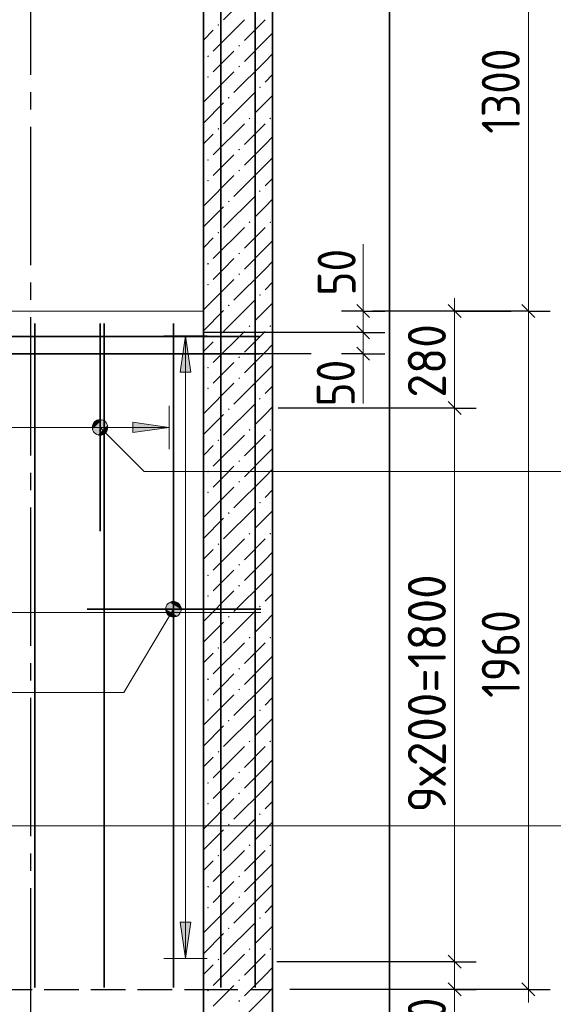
# Model space of a CAD drawing. Header units: millimetres. Extents: x 0 to 50400, y 0 to 35640.
# Tile 5 of 25: x 16788 to 20488, y 3800 to 10628. Entities that reach past the tile are written whole.
import ezdxf

# ---------------------------------------------------------------- set-up
doc = ezdxf.new("R2010")
doc.units = ezdxf.units.MM
doc.linetypes.add('______2', pattern=[324, 240, -84])
doc.linetypes.add('______5', pattern=[1320, 960, -120, 120, -120])
for name, color, linetype, lineweight in [('Standard', 7, 'Continuous', 25), ('ЖБ Стена верхний уровень', 7, 'Continuous', 35), ('Общий02', 7, 'Continuous', 18), ('Позиционная метка линия выноска', 7, 'Continuous', 13), ('Размерная линия_ общее', 7, 'Continuous', 13)]:
    doc.layers.add(name, color=color, linetype=linetype, lineweight=lineweight)
for name, color, linetype, true_color in [('Оси', 7, '______5', 0x656565), ('Стена ДОП П-обр. неравн', 7, 'Continuous', 0xa0a0a0), ('Стена обрамление Г-обр.', 7, 'Continuous', 0xa0a0a0), ('Стена обрамление П-обр.', 7, 'Continuous', 0xa0a0a0), ('Стена фоновая арматура У1', 7, '______2', 0xa0a0a0), ('Стена фоновая арматура Х1', 7, '______2', 0xa0a0a0)]:
    doc.layers.add(name, color=color, linetype=linetype, true_color=true_color)
doc.layers.add('Размерная выноска', color=7, linetype='Continuous')
doc.styles.add('ISOCPEUR', font='txt')

msp = doc.modelspace()

# ---------------------------------------------------------------- hatches: boundary and pattern name
at = {"layer": 'ЖБ Стена верхний уровень', "linetype": 'Continuous', "lineweight": 18, "transparency": 33554687}
for points in [[(18159.4, 10590.8), (18165.4, 10596.8), (18171.4, 10590.8), (18165.4, 10584.8)], [(18159.4, 10590.8), (18165.4, 10596.8), (18171.4, 10590.8), (18165.4, 10584.8)], [(18303.4, 10446.8), (18309.4, 10452.8), (18315.4, 10446.8), (18309.4, 10440.8)], [(18303.4, 10446.8), (18309.4, 10452.8), (18315.4, 10446.8), (18309.4, 10440.8)], [(18087.4, 10374.8), (18093.4, 10380.8), (18099.4, 10374.8), (18093.4, 10368.8)], [(18087.4, 10374.8), (18093.4, 10380.8), (18099.4, 10374.8), (18093.4, 10368.8)], [(18303.4, 10302.8), (18309.4, 10308.8), (18315.4, 10302.8), (18309.4, 10296.8)], [(18303.4, 10302.8), (18309.4, 10308.8), (18315.4, 10302.8), (18309.4, 10296.8)], [(18087.4, 10230.8), (18093.4, 10236.8), (18099.4, 10230.8), (18093.4, 10224.8)], [(18087.4, 10230.8), (18093.4, 10236.8), (18099.4, 10230.8), (18093.4, 10224.8)], [(18447.4, 10158.8), (18453.4, 10164.8), (18459.4, 10158.8), (18453.4, 10152.8)], [(18447.4, 10158.8), (18453.4, 10164.8), (18459.4, 10158.8), (18453.4, 10152.8)], [(18231.4, 10086.8), (18237.4, 10092.8), (18243.4, 10086.8), (18237.4, 10080.8)], [(18231.4, 10086.8), (18237.4, 10092.8), (18243.4, 10086.8), (18237.4, 10080.8)], [(18375.4, 9942.8), (18381.4, 9948.8), (18387.4, 9942.8), (18381.4, 9936.8)], [(18375.4, 9942.8), (18381.4, 9948.8), (18387.4, 9942.8), (18381.4, 9936.8)], [(18519.4, 9942.8), (18525.4, 9948.8), (18531.4, 9942.8), (18525.4, 9936.8)], [(18519.4, 9942.8), (18525.4, 9948.8), (18531.4, 9942.8), (18525.4, 9936.8)], [(18159.4, 9870.8), (18165.4, 9876.8), (18171.4, 9870.8), (18165.4, 9864.8)], [(18159.4, 9870.8), (18165.4, 9876.8), (18171.4, 9870.8), (18165.4, 9864.8)], [(18303.4, 9726.8), (18309.4, 9732.8), (18315.4, 9726.8), (18309.4, 9720.8)], [(18303.4, 9726.8), (18309.4, 9732.8), (18315.4, 9726.8), (18309.4, 9720.8)], [(18087.4, 9654.8), (18093.4, 9660.8), (18099.4, 9654.8), (18093.4, 9648.8)], [(18087.4, 9654.8), (18093.4, 9660.8), (18099.4, 9654.8), (18093.4, 9648.8)], [(18303.4, 9582.8), (18309.4, 9588.8), (18315.4, 9582.8), (18309.4, 9576.8)], [(18303.4, 9582.8), (18309.4, 9588.8), (18315.4, 9582.8), (18309.4, 9576.8)], [(18087.4, 9510.8), (18093.4, 9516.8), (18099.4, 9510.8), (18093.4, 9504.8)], [(18087.4, 9510.8), (18093.4, 9516.8), (18099.4, 9510.8), (18093.4, 9504.8)], [(18447.4, 9438.8), (18453.4, 9444.8), (18459.4, 9438.8), (18453.4, 9432.8)], [(18447.4, 9438.8), (18453.4, 9444.8), (18459.4, 9438.8), (18453.4, 9432.8)], [(18231.4, 9366.8), (18237.4, 9372.8), (18243.4, 9366.8), (18237.4, 9360.8)], [(18231.4, 9366.8), (18237.4, 9372.8), (18243.4, 9366.8), (18237.4, 9360.8)], [(18375.4, 9222.8), (18381.4, 9228.8), (18387.4, 9222.8), (18381.4, 9216.8)], [(18375.4, 9222.8), (18381.4, 9228.8), (18387.4, 9222.8), (18381.4, 9216.8)], [(18519.4, 9222.8), (18525.4, 9228.8), (18531.4, 9222.8), (18525.4, 9216.8)], [(18519.4, 9222.8), (18525.4, 9228.8), (18531.4, 9222.8), (18525.4, 9216.8)], [(18159.4, 9150.8), (18165.4, 9156.8), (18171.4, 9150.8), (18165.4, 9144.8)], [(18159.4, 9150.8), (18165.4, 9156.8), (18171.4, 9150.8), (18165.4, 9144.8)], [(18303.4, 9006.8), (18309.4, 9012.8), (18315.4, 9006.8), (18309.4, 9000.8)], [(18303.4, 9006.8), (18309.4, 9012.8), (18315.4, 9006.8), (18309.4, 9000.8)], [(18087.4, 8934.8), (18093.4, 8940.8), (18099.4, 8934.8), (18093.4, 8928.8)], [(18087.4, 8934.8), (18093.4, 8940.8), (18099.4, 8934.8), (18093.4, 8928.8)], [(18303.4, 8862.8), (18309.4, 8868.8), (18315.4, 8862.8), (18309.4, 8856.8)], [(18303.4, 8862.8), (18309.4, 8868.8), (18315.4, 8862.8), (18309.4, 8856.8)], [(18087.4, 8790.8), (18093.4, 8796.8), (18099.4, 8790.8), (18093.4, 8784.8)], [(18087.4, 8790.8), (18093.4, 8796.8), (18099.4, 8790.8), (18093.4, 8784.8)], [(18447.4, 8718.8), (18453.4, 8724.8), (18459.4, 8718.8), (18453.4, 8712.8)], [(18447.4, 8718.8), (18453.4, 8724.8), (18459.4, 8718.8), (18453.4, 8712.8)], [(18231.4, 8646.8), (18237.4, 8652.8), (18243.4, 8646.8), (18237.4, 8640.8)], [(18231.4, 8646.8), (18237.4, 8652.8), (18243.4, 8646.8), (18237.4, 8640.8)], [(18375.4, 8502.8), (18381.4, 8508.8), (18387.4, 8502.8), (18381.4, 8496.8)], [(18375.4, 8502.8), (18381.4, 8508.8), (18387.4, 8502.8), (18381.4, 8496.8)], [(18519.4, 8502.8), (18525.4, 8508.8), (18531.4, 8502.8), (18525.4, 8496.8)], [(18519.4, 8502.8), (18525.4, 8508.8), (18531.4, 8502.8), (18525.4, 8496.8)], [(18159.4, 8430.8), (18165.4, 8436.8), (18171.4, 8430.8), (18165.4, 8424.8)], [(18159.4, 8430.8), (18165.4, 8436.8), (18171.4, 8430.8), (18165.4, 8424.8)], [(18303.4, 8286.8), (18309.4, 8292.8), (18315.4, 8286.8), (18309.4, 8280.8)], [(18303.4, 8286.8), (18309.4, 8292.8), (18315.4, 8286.8), (18309.4, 8280.8)], [(18087.4, 8214.8), (18093.4, 8220.8), (18099.4, 8214.8), (18093.4, 8208.8)], [(18087.4, 8214.8), (18093.4, 8220.8), (18099.4, 8214.8), (18093.4, 8208.8)], [(18303.4, 8142.8), (18309.4, 8148.8), (18315.4, 8142.8), (18309.4, 8136.8)], [(18303.4, 8142.8), (18309.4, 8148.8), (18315.4, 8142.8), (18309.4, 8136.8)], [(18087.4, 8070.8), (18093.4, 8076.8), (18099.4, 8070.8), (18093.4, 8064.8)], [(18087.4, 8070.8), (18093.4, 8076.8), (18099.4, 8070.8), (18093.4, 8064.8)], [(18447.4, 7998.8), (18453.4, 8004.8), (18459.4, 7998.8), (18453.4, 7992.8)], [(18447.4, 7998.8), (18453.4, 8004.8), (18459.4, 7998.8), (18453.4, 7992.8)], [(18231.4, 7926.8), (18237.4, 7932.8), (18243.4, 7926.8), (18237.4, 7920.8)], [(18231.4, 7926.8), (18237.4, 7932.8), (18243.4, 7926.8), (18237.4, 7920.8)], [(18375.4, 7782.8), (18381.4, 7788.8), (18387.4, 7782.8), (18381.4, 7776.8)], [(18375.4, 7782.8), (18381.4, 7788.8), (18387.4, 7782.8), (18381.4, 7776.8)], [(18519.4, 7782.8), (18525.4, 7788.8), (18531.4, 7782.8), (18525.4, 7776.8)], [(18519.4, 7782.8), (18525.4, 7788.8), (18531.4, 7782.8), (18525.4, 7776.8)], [(18159.4, 7710.8), (18165.4, 7716.8), (18171.4, 7710.8), (18165.4, 7704.8)], [(18159.4, 7710.8), (18165.4, 7716.8), (18171.4, 7710.8), (18165.4, 7704.8)], [(18303.4, 7566.8), (18309.4, 7572.8), (18315.4, 7566.8), (18309.4, 7560.8)], [(18303.4, 7566.8), (18309.4, 7572.8), (18315.4, 7566.8), (18309.4, 7560.8)], [(18087.4, 7494.8), (18093.4, 7500.8), (18099.4, 7494.8), (18093.4, 7488.8)], [(18087.4, 7494.8), (18093.4, 7500.8), (18099.4, 7494.8), (18093.4, 7488.8)], [(18303.4, 7422.8), (18309.4, 7428.8), (18315.4, 7422.8), (18309.4, 7416.8)], [(18303.4, 7422.8), (18309.4, 7428.8), (18315.4, 7422.8), (18309.4, 7416.8)], [(18087.4, 7350.8), (18093.4, 7356.8), (18099.4, 7350.8), (18093.4, 7344.8)], [(18087.4, 7350.8), (18093.4, 7356.8), (18099.4, 7350.8), (18093.4, 7344.8)], [(18447.4, 7278.8), (18453.4, 7284.8), (18459.4, 7278.8), (18453.4, 7272.8)], [(18447.4, 7278.8), (18453.4, 7284.8), (18459.4, 7278.8), (18453.4, 7272.8)], [(18231.4, 7206.8), (18237.4, 7212.8), (18243.4, 7206.8), (18237.4, 7200.8)], [(18231.4, 7206.8), (18237.4, 7212.8), (18243.4, 7206.8), (18237.4, 7200.8)], [(18375.4, 7062.8), (18381.4, 7068.8), (18387.4, 7062.8), (18381.4, 7056.8)], [(18375.4, 7062.8), (18381.4, 7068.8), (18387.4, 7062.8), (18381.4, 7056.8)], [(18519.4, 7062.8), (18525.4, 7068.8), (18531.4, 7062.8), (18525.4, 7056.8)], [(18519.4, 7062.8), (18525.4, 7068.8), (18531.4, 7062.8), (18525.4, 7056.8)], [(18159.4, 6990.8), (18165.4, 6996.8), (18171.4, 6990.8), (18165.4, 6984.8)], [(18159.4, 6990.8), (18165.4, 6996.8), (18171.4, 6990.8), (18165.4, 6984.8)], [(18303.4, 6846.8), (18309.4, 6852.8), (18315.4, 6846.8), (18309.4, 6840.8)], [(18303.4, 6846.8), (18309.4, 6852.8), (18315.4, 6846.8), (18309.4, 6840.8)], [(18087.4, 6774.8), (18093.4, 6780.8), (18099.4, 6774.8), (18093.4, 6768.8)], [(18087.4, 6774.8), (18093.4, 6780.8), (18099.4, 6774.8), (18093.4, 6768.8)], [(18303.4, 6702.8), (18309.4, 6708.8), (18315.4, 6702.8), (18309.4, 6696.8)], [(18303.4, 6702.8), (18309.4, 6708.8), (18315.4, 6702.8), (18309.4, 6696.8)], [(18087.4, 6630.8), (18093.4, 6636.8), (18099.4, 6630.8), (18093.4, 6624.8)], [(18087.4, 6630.8), (18093.4, 6636.8), (18099.4, 6630.8), (18093.4, 6624.8)], [(18447.4, 6558.8), (18453.4, 6564.8), (18459.4, 6558.8), (18453.4, 6552.8)], [(18447.4, 6558.8), (18453.4, 6564.8), (18459.4, 6558.8), (18453.4, 6552.8)], [(18231.4, 6486.8), (18237.4, 6492.8), (18243.4, 6486.8), (18237.4, 6480.8)], [(18231.4, 6486.8), (18237.4, 6492.8), (18243.4, 6486.8), (18237.4, 6480.8)], [(18375.4, 6342.8), (18381.4, 6348.8), (18387.4, 6342.8), (18381.4, 6336.8)], [(18375.4, 6342.8), (18381.4, 6348.8), (18387.4, 6342.8), (18381.4, 6336.8)], [(18519.4, 6342.8), (18525.4, 6348.8), (18531.4, 6342.8), (18525.4, 6336.8)], [(18519.4, 6342.8), (18525.4, 6348.8), (18531.4, 6342.8), (18525.4, 6336.8)], [(18159.4, 6270.8), (18165.4, 6276.8), (18171.4, 6270.8), (18165.4, 6264.8)], [(18159.4, 6270.8), (18165.4, 6276.8), (18171.4, 6270.8), (18165.4, 6264.8)], [(18303.4, 6126.8), (18309.4, 6132.8), (18315.4, 6126.8), (18309.4, 6120.8)], [(18303.4, 6126.8), (18309.4, 6132.8), (18315.4, 6126.8), (18309.4, 6120.8)], [(18087.4, 6054.8), (18093.4, 6060.8), (18099.4, 6054.8), (18093.4, 6048.8)], [(18087.4, 6054.8), (18093.4, 6060.8), (18099.4, 6054.8), (18093.4, 6048.8)], [(18303.4, 5982.8), (18309.4, 5988.8), (18315.4, 5982.8), (18309.4, 5976.8)], [(18303.4, 5982.8), (18309.4, 5988.8), (18315.4, 5982.8), (18309.4, 5976.8)], [(18087.4, 5910.8), (18093.4, 5916.8), (18099.4, 5910.8), (18093.4, 5904.8)], [(18087.4, 5910.8), (18093.4, 5916.8), (18099.4, 5910.8), (18093.4, 5904.8)], [(18447.4, 5838.8), (18453.4, 5844.8), (18459.4, 5838.8), (18453.4, 5832.8)], [(18447.4, 5838.8), (18453.4, 5844.8), (18459.4, 5838.8), (18453.4, 5832.8)], [(18231.4, 5766.8), (18237.4, 5772.8), (18243.4, 5766.8), (18237.4, 5760.8)], [(18231.4, 5766.8), (18237.4, 5772.8), (18243.4, 5766.8), (18237.4, 5760.8)], [(18375.4, 5622.8), (18381.4, 5628.8), (18387.4, 5622.8), (18381.4, 5616.8)], [(18375.4, 5622.8), (18381.4, 5628.8), (18387.4, 5622.8), (18381.4, 5616.8)], [(18519.4, 5622.8), (18525.4, 5628.8), (18531.4, 5622.8), (18525.4, 5616.8)], [(18519.4, 5622.8), (18525.4, 5628.8), (18531.4, 5622.8), (18525.4, 5616.8)], [(18159.4, 5550.8), (18165.4, 5556.8), (18171.4, 5550.8), (18165.4, 5544.8)], [(18159.4, 5550.8), (18165.4, 5556.8), (18171.4, 5550.8), (18165.4, 5544.8)], [(18303.4, 5406.8), (18309.4, 5412.8), (18315.4, 5406.8), (18309.4, 5400.8)], [(18303.4, 5406.8), (18309.4, 5412.8), (18315.4, 5406.8), (18309.4, 5400.8)], [(18087.4, 5334.8), (18093.4, 5340.8), (18099.4, 5334.8), (18093.4, 5328.8)], [(18087.4, 5334.8), (18093.4, 5340.8), (18099.4, 5334.8), (18093.4, 5328.8)], [(18303.4, 5262.8), (18309.4, 5268.8), (18315.4, 5262.8), (18309.4, 5256.8)], [(18303.4, 5262.8), (18309.4, 5268.8), (18315.4, 5262.8), (18309.4, 5256.8)], [(18087.4, 5190.8), (18093.4, 5196.8), (18099.4, 5190.8), (18093.4, 5184.8)], [(18087.4, 5190.8), (18093.4, 5196.8), (18099.4, 5190.8), (18093.4, 5184.8)], [(18447.4, 5118.8), (18453.4, 5124.8), (18459.4, 5118.8), (18453.4, 5112.8)], [(18447.4, 5118.8), (18453.4, 5124.8), (18459.4, 5118.8), (18453.4, 5112.8)], [(18231.4, 5046.8), (18237.4, 5052.8), (18243.4, 5046.8), (18237.4, 5040.8)], [(18231.4, 5046.8), (18237.4, 5052.8), (18243.4, 5046.8), (18237.4, 5040.8)], [(18375.4, 4902.8), (18381.4, 4908.8), (18387.4, 4902.8), (18381.4, 4896.8)], [(18375.4, 4902.8), (18381.4, 4908.8), (18387.4, 4902.8), (18381.4, 4896.8)], [(18519.4, 4902.8), (18525.4, 4908.8), (18531.4, 4902.8), (18525.4, 4896.8)], [(18519.4, 4902.8), (18525.4, 4908.8), (18531.4, 4902.8), (18525.4, 4896.8)], [(18159.4, 4830.8), (18165.4, 4836.8), (18171.4, 4830.8), (18165.4, 4824.8)], [(18159.4, 4830.8), (18165.4, 4836.8), (18171.4, 4830.8), (18165.4, 4824.8)], [(18303.4, 4686.8), (18309.4, 4692.8), (18315.4, 4686.8), (18309.4, 4680.8)], [(18303.4, 4686.8), (18309.4, 4692.8), (18315.4, 4686.8), (18309.4, 4680.8)], [(18087.4, 4614.8), (18093.4, 4620.8), (18099.4, 4614.8), (18093.4, 4608.8)], [(18087.4, 4614.8), (18093.4, 4620.8), (18099.4, 4614.8), (18093.4, 4608.8)], [(18303.4, 4542.8), (18309.4, 4548.8), (18315.4, 4542.8), (18309.4, 4536.8)], [(18303.4, 4542.8), (18309.4, 4548.8), (18315.4, 4542.8), (18309.4, 4536.8)], [(18087.4, 4470.8), (18093.4, 4476.8), (18099.4, 4470.8), (18093.4, 4464.8)], [(18087.4, 4470.8), (18093.4, 4476.8), (18099.4, 4470.8), (18093.4, 4464.8)], [(18447.4, 4398.8), (18453.4, 4404.8), (18459.4, 4398.8), (18453.4, 4392.8)], [(18447.4, 4398.8), (18453.4, 4404.8), (18459.4, 4398.8), (18453.4, 4392.8)], [(18231.4, 4326.8), (18237.4, 4332.8), (18243.4, 4326.8), (18237.4, 4320.8)], [(18231.4, 4326.8), (18237.4, 4332.8), (18243.4, 4326.8), (18237.4, 4320.8)], [(18375.4, 4182.8), (18381.4, 4188.8), (18387.4, 4182.8), (18381.4, 4176.8)], [(18375.4, 4182.8), (18381.4, 4188.8), (18387.4, 4182.8), (18381.4, 4176.8)], [(18519.4, 4182.8), (18525.4, 4188.8), (18531.4, 4182.8), (18525.4, 4176.8)], [(18519.4, 4182.8), (18525.4, 4188.8), (18531.4, 4182.8), (18525.4, 4176.8)], [(18159.4, 4110.8), (18165.4, 4116.8), (18171.4, 4110.8), (18165.4, 4104.8)], [(18159.4, 4110.8), (18165.4, 4116.8), (18171.4, 4110.8), (18165.4, 4104.8)], [(18303.4, 3966.8), (18309.4, 3972.8), (18315.4, 3966.8), (18309.4, 3960.8)], [(18303.4, 3966.8), (18309.4, 3972.8), (18315.4, 3966.8), (18309.4, 3960.8)], [(18087.4, 3894.8), (18093.4, 3900.8), (18099.4, 3894.8), (18093.4, 3888.8)], [(18303.4, 3822.8), (18309.4, 3828.8), (18315.4, 3822.8), (18309.4, 3816.8)]]:
    msp.add_hatch(color=7, dxfattribs=at).paths.add_polyline_path(points, flags=16)
at = {"layer": 'Общий02', "linetype": 'Continuous', "lineweight": 13, "transparency": 33554687}
for points in [[(17901.2, 8184.7), (17937.2, 8436.7), (17973.2, 8184.7)], [(17572.6, 7836.7), (17824.6, 7800.7), (17572.6, 7764.7)]]:
    msp.add_hatch(color=7, dxfattribs=at).paths.add_polyline_path(points, flags=16)
msp.add_hatch(color=7, dxfattribs=at).paths.add_polyline_path([(17901.2, 4368.7), (17937.2, 4116.7), (17973.2, 4368.7)])
at = {"layer": 'Позиционная метка линия выноска', "linetype": 'Continuous', "lineweight": 13, "transparency": 33554687}
for points in [[(17292.6, 7814.4), (17330.8, 7852.6), (17306.4, 7838.8)], [(17330.8, 7852.6), (17292.6, 7814.4), (17292.6, 7786.9)], [(17330.8, 7852.6), (17292.6, 7786.9), (17358.3, 7852.6)], [(17358.3, 7852.6), (17292.6, 7786.9), (17306.4, 7762.5)], [(17358.3, 7852.6), (17306.4, 7762.5), (17382.7, 7838.8)], [(17382.7, 7838.8), (17306.4, 7762.5), (17330.8, 7748.7)], [(17382.7, 7838.8), (17330.8, 7748.7), (17396.5, 7814.4)], [(17396.5, 7814.4), (17330.8, 7748.7), (17358.3, 7748.7)], [(17396.5, 7814.4), (17358.3, 7748.7), (17396.5, 7786.9)], [(17396.5, 7786.9), (17358.3, 7748.7), (17382.7, 7762.5)], [(17899.7, 6511.6), (17807, 6567), (17799.7, 6539.9)], [(17907.1, 6538.7), (17827.3, 6586.3), (17807, 6567)], [(17907.1, 6538.7), (17807, 6567), (17899.7, 6511.6)], [(17900.3, 6565.3), (17854, 6593), (17827.3, 6586.3)], [(17900.3, 6565.3), (17827.3, 6586.3), (17907.1, 6538.7)], [(17854, 6593), (17900.3, 6565.3), (17881, 6585.6)], [(17899.7, 6511.6), (17799.7, 6539.9), (17879.4, 6492.3)], [(17879.4, 6492.3), (17799.7, 6539.9), (17806.4, 6513.2)], [(17879.4, 6492.3), (17806.4, 6513.2), (17852.7, 6485.6)], [(17852.7, 6485.6), (17806.4, 6513.2), (17825.7, 6492.9)]]:
    msp.add_hatch(color=7, dxfattribs=at).paths.add_polyline_path(points)

# ---------------------------------------------------------------- linework, layer by layer
at = {"layer": 'Standard', "color": 254, "linetype": 'Continuous', "lineweight": 35, "true_color": 0xc4c4ff, "transparency": 33554687}
msp.add_lwpolyline([(13491.2, 2110.6), (19353, 2110.6), (19353, 12765.1), (13491.2, 12765.1), (13491.2, 2110.6)], dxfattribs=at)
at = {"layer": 'ЖБ Стена верхний уровень', "color": 7, "linetype": 'Continuous', "lineweight": 35, "transparency": 33554687}
for p, q in [((18061.4, 11727.1), (18061.4, 3903.1)), ((18541.4, 3903.1), (18541.4, 11727.1)), ((18061.4, 11607.1), (18061.4, 2350.6)), ((18541.4, 2350.6), (18541.4, 11607.1))]:
    msp.add_line(p, q, dxfattribs=at)
at = {"layer": 'ЖБ Стена верхний уровень', "color": 251, "linetype": 'Continuous', "lineweight": 18, "true_color": 0x494949, "transparency": 33554687}
for p, q in [((18417.4, 10842.8), (18201.4, 10626.8)), ((18417.4, 10842.8), (18201.4, 10626.8)), ((18345.4, 10626.8), (18129.4, 10410.8)), ((18345.4, 10626.8), (18129.4, 10410.8)), ((18489.4, 10626.8), (18345.4, 10482.8)), ((18489.4, 10626.8), (18345.4, 10482.8)), ((18061.4, 10486.9), (18129.4, 10554.8)), ((18061.4, 10486.9), (18129.4, 10554.8)), ((18489.4, 10482.8), (18541.4, 10534.9)), ((18489.4, 10482.8), (18541.4, 10534.9)), ((18489.4, 10482.8), (18345.4, 10338.8)), ((18489.4, 10482.8), (18345.4, 10338.8)), ((18201.4, 10338.8), (18273.4, 10410.8)), ((18201.4, 10338.8), (18273.4, 10410.8)), ((18541.4, 10390.9), (18489.4, 10338.8)), ((18541.4, 10390.9), (18489.4, 10338.8)), ((18129.4, 10266.8), (18201.4, 10338.8)), ((18129.4, 10266.8), (18201.4, 10338.8)), ((18489.4, 10338.8), (18273.4, 10122.8)), ((18489.4, 10338.8), (18273.4, 10122.8)), ((18273.4, 10266.8), (18061.4, 10054.9)), ((18273.4, 10266.8), (18061.4, 10054.9)), ((18541.4, 10246.9), (18489.4, 10194.8)), ((18541.4, 10246.9), (18489.4, 10194.8)), ((18417.4, 10122.8), (18201.4, 9906.8)), ((18417.4, 10122.8), (18201.4, 9906.8)), ((18201.4, 10050.8), (18061.4, 9910.9)), ((18201.4, 10050.8), (18061.4, 9910.9)), ((18417.4, 9978.8), (18489.4, 10050.8)), ((18417.4, 9978.8), (18489.4, 10050.8)), ((18489.4, 10050.8), (18541.4, 10102.9)), ((18489.4, 10050.8), (18541.4, 10102.9)), ((18345.4, 9906.8), (18129.4, 9690.8)), ((18345.4, 9906.8), (18129.4, 9690.8)), ((18489.4, 9906.8), (18345.4, 9762.8)), ((18489.4, 9906.8), (18345.4, 9762.8)), ((18061.4, 9766.9), (18129.4, 9834.8)), ((18061.4, 9766.9), (18129.4, 9834.8)), ((18489.4, 9762.8), (18541.4, 9814.9)), ((18489.4, 9762.8), (18541.4, 9814.9)), ((18489.4, 9762.8), (18345.4, 9618.8)), ((18489.4, 9762.8), (18345.4, 9618.8)), ((18201.4, 9618.8), (18273.4, 9690.8)), ((18201.4, 9618.8), (18273.4, 9690.8)), ((18541.4, 9670.9), (18489.4, 9618.8)), ((18541.4, 9670.9), (18489.4, 9618.8)), ((18129.4, 9546.8), (18201.4, 9618.8)), ((18129.4, 9546.8), (18201.4, 9618.8)), ((18489.4, 9618.8), (18273.4, 9402.8)), ((18489.4, 9618.8), (18273.4, 9402.8)), ((18273.4, 9546.8), (18061.4, 9334.9)), ((18273.4, 9546.8), (18061.4, 9334.9)), ((18541.4, 9526.9), (18489.4, 9474.8)), ((18541.4, 9526.9), (18489.4, 9474.8)), ((18417.4, 9402.8), (18201.4, 9186.8)), ((18417.4, 9402.8), (18201.4, 9186.8)), ((18489.4, 9330.8), (18541.4, 9382.9)), ((18489.4, 9330.8), (18541.4, 9382.9)), ((18201.4, 9330.8), (18061.4, 9190.9)), ((18201.4, 9330.8), (18061.4, 9190.9)), ((18417.4, 9258.8), (18489.4, 9330.8)), ((18417.4, 9258.8), (18489.4, 9330.8)), ((18345.4, 9186.8), (18129.4, 8970.8)), ((18345.4, 9186.8), (18129.4, 8970.8)), ((18489.4, 9186.8), (18345.4, 9042.8)), ((18489.4, 9186.8), (18345.4, 9042.8)), ((18061.4, 9046.9), (18129.4, 9114.8)), ((18061.4, 9046.9), (18129.4, 9114.8)), ((18489.4, 9042.8), (18541.4, 9094.9)), ((18489.4, 9042.8), (18541.4, 9094.9)), ((18489.4, 9042.8), (18345.4, 8898.8)), ((18489.4, 9042.8), (18345.4, 8898.8)), ((18201.4, 8898.8), (18273.4, 8970.8)), ((18201.4, 8898.8), (18273.4, 8970.8)), ((18541.4, 8950.9), (18489.4, 8898.8)), ((18541.4, 8950.9), (18489.4, 8898.8)), ((18129.4, 8826.8), (18201.4, 8898.8)), ((18129.4, 8826.8), (18201.4, 8898.8)), ((18489.4, 8898.8), (18273.4, 8682.8)), ((18489.4, 8898.8), (18273.4, 8682.8)), ((18273.4, 8826.8), (18061.4, 8614.9)), ((18273.4, 8826.8), (18061.4, 8614.9)), ((18541.4, 8806.9), (18489.4, 8754.8)), ((18541.4, 8806.9), (18489.4, 8754.8)), ((18417.4, 8682.8), (18201.4, 8466.8)), ((18417.4, 8682.8), (18201.4, 8466.8)), ((18201.4, 8610.8), (18061.4, 8470.9)), ((18201.4, 8610.8), (18061.4, 8470.9)), ((18417.4, 8538.8), (18489.4, 8610.8)), ((18417.4, 8538.8), (18489.4, 8610.8)), ((18489.4, 8610.8), (18541.4, 8662.9)), ((18489.4, 8610.8), (18541.4, 8662.9)), ((18345.4, 8466.8), (18129.4, 8250.8)), ((18345.4, 8466.8), (18129.4, 8250.8)), ((18489.4, 8466.8), (18345.4, 8322.8)), ((18489.4, 8466.8), (18345.4, 8322.8)), ((18061.4, 8326.9), (18129.4, 8394.8)), ((18061.4, 8326.9), (18129.4, 8394.8)), ((18489.4, 8322.8), (18541.4, 8374.9)), ((18489.4, 8322.8), (18541.4, 8374.9)), ((18489.4, 8322.8), (18345.4, 8178.8)), ((18489.4, 8322.8), (18345.4, 8178.8)), ((18201.4, 8178.8), (18273.4, 8250.8)), ((18201.4, 8178.8), (18273.4, 8250.8)), ((18541.4, 8230.9), (18489.4, 8178.8)), ((18541.4, 8230.9), (18489.4, 8178.8)), ((18129.4, 8106.8), (18201.4, 8178.8)), ((18129.4, 8106.8), (18201.4, 8178.8)), ((18489.4, 8178.8), (18273.4, 7962.8)), ((18489.4, 8178.8), (18273.4, 7962.8)), ((18273.4, 8106.8), (18061.4, 7894.9)), ((18273.4, 8106.8), (18061.4, 7894.9)), ((18541.4, 8086.9), (18489.4, 8034.8)), ((18541.4, 8086.9), (18489.4, 8034.8)), ((18417.4, 7962.8), (18201.4, 7746.8)), ((18417.4, 7962.8), (18201.4, 7746.8)), ((18489.4, 7890.8), (18541.4, 7942.9)), ((18489.4, 7890.8), (18541.4, 7942.9)), ((18201.4, 7890.8), (18061.4, 7750.9)), ((18201.4, 7890.8), (18061.4, 7750.9)), ((18417.4, 7818.8), (18489.4, 7890.8)), ((18417.4, 7818.8), (18489.4, 7890.8)), ((18345.4, 7746.8), (18129.4, 7530.8)), ((18345.4, 7746.8), (18129.4, 7530.8)), ((18489.4, 7746.8), (18345.4, 7602.8)), ((18489.4, 7746.8), (18345.4, 7602.8)), ((18061.4, 7606.9), (18129.4, 7674.8)), ((18061.4, 7606.9), (18129.4, 7674.8)), ((18489.4, 7602.8), (18541.4, 7654.9)), ((18489.4, 7602.8), (18541.4, 7654.9)), ((18489.4, 7602.8), (18345.4, 7458.8)), ((18489.4, 7602.8), (18345.4, 7458.8)), ((18201.4, 7458.8), (18273.4, 7530.8)), ((18201.4, 7458.8), (18273.4, 7530.8)), ((18541.4, 7510.9), (18489.4, 7458.8)), ((18541.4, 7510.9), (18489.4, 7458.8)), ((18129.4, 7386.8), (18201.4, 7458.8)), ((18129.4, 7386.8), (18201.4, 7458.8)), ((18489.4, 7458.8), (18273.4, 7242.8)), ((18489.4, 7458.8), (18273.4, 7242.8)), ((18273.4, 7386.8), (18061.4, 7174.9)), ((18273.4, 7386.8), (18061.4, 7174.9)), ((18541.4, 7366.9), (18489.4, 7314.8)), ((18541.4, 7366.9), (18489.4, 7314.8)), ((18417.4, 7242.8), (18201.4, 7026.8)), ((18417.4, 7242.8), (18201.4, 7026.8)), ((18201.4, 7170.8), (18061.4, 7030.9)), ((18201.4, 7170.8), (18061.4, 7030.9)), ((18417.4, 7098.8), (18489.4, 7170.8)), ((18417.4, 7098.8), (18489.4, 7170.8)), ((18489.4, 7170.8), (18541.4, 7222.9)), ((18489.4, 7170.8), (18541.4, 7222.9)), ((18345.4, 7026.8), (18129.4, 6810.8)), ((18345.4, 7026.8), (18129.4, 6810.8)), ((18489.4, 7026.8), (18345.4, 6882.8)), ((18489.4, 7026.8), (18345.4, 6882.8)), ((18061.4, 6886.9), (18129.4, 6954.8)), ((18061.4, 6886.9), (18129.4, 6954.8)), ((18489.4, 6882.8), (18541.4, 6934.9)), ((18489.4, 6882.8), (18541.4, 6934.9)), ((18489.4, 6882.8), (18345.4, 6738.8)), ((18489.4, 6882.8), (18345.4, 6738.8)), ((18201.4, 6738.8), (18273.4, 6810.8)), ((18201.4, 6738.8), (18273.4, 6810.8)), ((18541.4, 6790.9), (18489.4, 6738.8)), ((18541.4, 6790.9), (18489.4, 6738.8)), ((18129.4, 6666.8), (18201.4, 6738.8)), ((18129.4, 6666.8), (18201.4, 6738.8)), ((18489.4, 6738.8), (18273.4, 6522.8)), ((18489.4, 6738.8), (18273.4, 6522.8)), ((18273.4, 6666.8), (18061.4, 6454.9)), ((18273.4, 6666.8), (18061.4, 6454.9)), ((18541.4, 6646.9), (18489.4, 6594.8)), ((18541.4, 6646.9), (18489.4, 6594.8)), ((18417.4, 6522.8), (18201.4, 6306.8)), ((18417.4, 6522.8), (18201.4, 6306.8)), ((18489.4, 6450.8), (18541.4, 6502.9)), ((18489.4, 6450.8), (18541.4, 6502.9)), ((18201.4, 6450.8), (18061.4, 6310.9)), ((18201.4, 6450.8), (18061.4, 6310.9)), ((18417.4, 6378.8), (18489.4, 6450.8)), ((18417.4, 6378.8), (18489.4, 6450.8)), ((18345.4, 6306.8), (18129.4, 6090.8)), ((18345.4, 6306.8), (18129.4, 6090.8)), ((18489.4, 6306.8), (18345.4, 6162.8)), ((18489.4, 6306.8), (18345.4, 6162.8)), ((18061.4, 6166.9), (18129.4, 6234.8)), ((18061.4, 6166.9), (18129.4, 6234.8)), ((18489.4, 6162.8), (18541.4, 6214.9)), ((18489.4, 6162.8), (18541.4, 6214.9)), ((18489.4, 6162.8), (18345.4, 6018.8)), ((18489.4, 6162.8), (18345.4, 6018.8)), ((18201.4, 6018.8), (18273.4, 6090.8)), ((18201.4, 6018.8), (18273.4, 6090.8)), ((18129.4, 5946.8), (18201.4, 6018.8)), ((18129.4, 5946.8), (18201.4, 6018.8)), ((18489.4, 6018.8), (18273.4, 5802.8)), ((18489.4, 6018.8), (18273.4, 5802.8)), ((18541.4, 6070.9), (18489.4, 6018.8)), ((18541.4, 6070.9), (18489.4, 6018.8)), ((18273.4, 5946.8), (18061.4, 5734.9)), ((18273.4, 5946.8), (18061.4, 5734.9)), ((18541.4, 5926.9), (18489.4, 5874.8)), ((18541.4, 5926.9), (18489.4, 5874.8)), ((18417.4, 5802.8), (18201.4, 5586.8)), ((18417.4, 5802.8), (18201.4, 5586.8)), ((18489.4, 5730.8), (18541.4, 5782.9)), ((18489.4, 5730.8), (18541.4, 5782.9)), ((18201.4, 5730.8), (18061.4, 5590.9)), ((18201.4, 5730.8), (18061.4, 5590.9)), ((18417.4, 5658.8), (18489.4, 5730.8)), ((18417.4, 5658.8), (18489.4, 5730.8)), ((18345.4, 5586.8), (18129.4, 5370.8)), ((18345.4, 5586.8), (18129.4, 5370.8)), ((18489.4, 5586.8), (18345.4, 5442.8)), ((18489.4, 5586.8), (18345.4, 5442.8)), ((18061.4, 5446.9), (18129.4, 5514.8)), ((18061.4, 5446.9), (18129.4, 5514.8)), ((18489.4, 5442.8), (18541.4, 5494.9)), ((18489.4, 5442.8), (18541.4, 5494.9)), ((18489.4, 5442.8), (18345.4, 5298.8)), ((18489.4, 5442.8), (18345.4, 5298.8)), ((18201.4, 5298.8), (18273.4, 5370.8)), ((18201.4, 5298.8), (18273.4, 5370.8)), ((18541.4, 5350.9), (18489.4, 5298.8)), ((18541.4, 5350.9), (18489.4, 5298.8)), ((18129.4, 5226.8), (18201.4, 5298.8)), ((18129.4, 5226.8), (18201.4, 5298.8)), ((18489.4, 5298.8), (18273.4, 5082.8)), ((18489.4, 5298.8), (18273.4, 5082.8)), ((18273.4, 5226.8), (18061.4, 5014.9)), ((18273.4, 5226.8), (18061.4, 5014.9)), ((18541.4, 5206.9), (18489.4, 5154.8)), ((18541.4, 5206.9), (18489.4, 5154.8)), ((18417.4, 5082.8), (18201.4, 4866.8)), ((18417.4, 5082.8), (18201.4, 4866.8)), ((18489.4, 5010.8), (18541.4, 5062.9)), ((18489.4, 5010.8), (18541.4, 5062.9)), ((18201.4, 5010.8), (18061.4, 4870.9)), ((18201.4, 5010.8), (18061.4, 4870.9)), ((18417.4, 4938.8), (18489.4, 5010.8)), ((18417.4, 4938.8), (18489.4, 5010.8)), ((18345.4, 4866.8), (18129.4, 4650.8)), ((18345.4, 4866.8), (18129.4, 4650.8)), ((18489.4, 4866.8), (18345.4, 4722.8)), ((18489.4, 4866.8), (18345.4, 4722.8)), ((18061.4, 4726.9), (18129.4, 4794.8)), ((18061.4, 4726.9), (18129.4, 4794.8)), ((18489.4, 4722.8), (18345.4, 4578.8)), ((18489.4, 4722.8), (18345.4, 4578.8)), ((18489.4, 4722.8), (18541.4, 4774.9)), ((18489.4, 4722.8), (18541.4, 4774.9)), ((18201.4, 4578.8), (18273.4, 4650.8)), ((18201.4, 4578.8), (18273.4, 4650.8)), ((18129.4, 4506.8), (18201.4, 4578.8)), ((18129.4, 4506.8), (18201.4, 4578.8)), ((18489.4, 4578.8), (18273.4, 4362.8)), ((18489.4, 4578.8), (18273.4, 4362.8)), ((18541.4, 4630.9), (18489.4, 4578.8)), ((18541.4, 4630.9), (18489.4, 4578.8)), ((18273.4, 4506.8), (18061.4, 4294.9)), ((18273.4, 4506.8), (18061.4, 4294.9)), ((18541.4, 4486.9), (18489.4, 4434.8)), ((18541.4, 4486.9), (18489.4, 4434.8)), ((18417.4, 4362.8), (18201.4, 4146.8)), ((18417.4, 4362.8), (18201.4, 4146.8)), ((18489.4, 4290.8), (18541.4, 4342.9)), ((18489.4, 4290.8), (18541.4, 4342.9)), ((18201.4, 4290.8), (18061.4, 4150.9)), ((18201.4, 4290.8), (18061.4, 4150.9)), ((18417.4, 4218.8), (18489.4, 4290.8)), ((18417.4, 4218.8), (18489.4, 4290.8)), ((18345.4, 4146.8), (18129.4, 3930.8)), ((18345.4, 4146.8), (18129.4, 3930.8)), ((18489.4, 4146.8), (18345.4, 4002.8)), ((18489.4, 4146.8), (18345.4, 4002.8)), ((18061.4, 4006.9), (18129.4, 4074.8)), ((18061.4, 4006.9), (18129.4, 4074.8)), ((18489.4, 4002.8), (18541.4, 4054.9)), ((18489.4, 4002.8), (18541.4, 4054.9)), ((18489.4, 4002.8), (18345.4, 3858.8)), ((18489.4, 4002.8), (18389.6, 3903.1)), ((18201.4, 3858.8), (18273.4, 3930.8)), ((18245.6, 3903.1), (18273.4, 3930.8)), ((18541.4, 3910.9), (18489.4, 3858.8)), ((18541.4, 3910.9), (18533.6, 3903.1)), ((18129.4, 3786.8), (18201.4, 3858.8)), ((18489.4, 3858.8), (18273.4, 3642.8))]:
    msp.add_line(p, q, dxfattribs=at)
at = {"layer": 'ЖБ Стена верхний уровень', "color": 7, "linetype": 'Continuous', "lineweight": 18, "transparency": 33554687}
msp.add_line((18061.4, 8607.1), (15661.4, 8607.1), dxfattribs=at)
msp.add_line((18061.4, 8607.1), (15661.4, 8607.1), dxfattribs=at)
at = {"layer": 'ЖБ Стена верхний уровень', "color": 253, "linetype": '______2', "lineweight": -3, "true_color": 0xababab, "transparency": 33554687}
for p, q in [((15661.4, 3903.1), (18061.4, 3903.1)), ((18061.4, 3903.1), (18541.4, 3903.1)), ((18541.4, 3903.1), (18541.4, 3903.1))]:
    msp.add_line(p, q, dxfattribs=at)
at = {"layer": 'Общий02', "color": 251, "linetype": 'Continuous', "lineweight": 13, "true_color": 0x494949, "transparency": 33554687}
for p, q in [((18087.2, 8436.7), (17787.2, 8436.7)), ((17901.2, 8184.7), (17937.2, 8436.7)), ((17937.2, 8436.7), (17937.2, 4116.7)), ((17937.2, 8436.7), (17937.2, 8436.7)), ((17937.2, 8436.7), (17937.2, 8436.7)), ((17937.2, 8436.7), (17937.2, 8436.7)), ((17937.2, 8436.7), (17973.2, 8184.7)), ((17973.2, 8184.7), (17901.2, 8184.7)), ((17937.2, 8184.7), (17937.2, 8166.7)), ((17824.6, 7650.7), (17824.6, 7950.7)), ((17824.6, 7800.7), (15904.6, 7800.7)), ((17572.6, 7800.7), (17554.6, 7800.7)), ((17572.6, 7764.7), (17572.6, 7836.7)), ((17572.6, 7836.7), (17824.6, 7800.7)), ((17824.6, 7800.7), (17572.6, 7764.7)), ((17824.6, 7800.7), (17824.6, 7800.7)), ((17824.6, 7800.7), (17824.6, 7800.7)), ((17824.6, 7800.7), (17824.6, 7800.7)), ((17937.2, 4368.7), (17937.2, 4386.7)), ((17973.2, 4368.7), (17901.2, 4368.7)), ((17901.2, 4368.7), (17937.2, 4116.7)), ((17937.2, 4116.7), (17973.2, 4368.7)), ((18087.2, 4116.7), (17787.2, 4116.7)), ((17937.2, 4116.7), (17937.2, 4116.7)), ((17937.2, 4116.7), (17937.2, 4116.7)), ((17937.2, 4116.7), (17937.2, 4116.7))]:
    msp.add_line(p, q, dxfattribs=at)
at = {"layer": 'Оси', "color": 8, "linetype": '______5', "lineweight": -3, "transparency": 33554687}
msp.add_line((16861.4, 12525.1), (16861.4, 1870), dxfattribs=at)
at = {"layer": 'Позиционная метка линия выноска', "color": 7, "linetype": 'Continuous', "lineweight": 13, "transparency": 33554687}
for p, q in [((17306.4, 7838.8), (17306.4, 7838.8)), ((17382.7, 7838.8), (17382.7, 7838.8)), ((17306.4, 7762.5), (17306.4, 7762.5)), ((17382.7, 7762.5), (17382.7, 7762.5)), ((17807, 6567), (17807, 6567)), ((17881, 6585.6), (17881, 6585.6)), ((17825.7, 6492.9), (17825.7, 6492.9)), ((17899.7, 6511.6), (17899.7, 6511.6))]:
    msp.add_line(p, q, dxfattribs=at)
for points in [[(17344.6, 7800.7), (17650, 7495.2), (23482, 7495.2)], [(17853.4, 6539.3), (17509.4, 5963.2), (15661.4, 5963.2)], [(15800.8, 5038.2), (19520.8, 5038.2), (23524, 5038.2)]]:
    msp.add_lwpolyline(points, dxfattribs=at)
for centre in [(17344.6, 7800.7), (17853.4, 6539.3)]:
    msp.add_circle(centre, 54, dxfattribs=at)
at = {"layer": 'Размерная выноска', "color": 7, "linetype": 'Continuous', "lineweight": 13, "transparency": 33554687}
for p, q in [((19169.3, 8607.1), (19169.3, 9070.2)), ((19169.3, 8311.8), (19169.3, 7966.3)), ((19803.2, 3903.1), (19803.2, 3533.5))]:
    msp.add_line(p, q, dxfattribs=at)
at = {"layer": 'Размерная линия_ общее', "color": 7, "linetype": 'Continuous', "lineweight": 13, "transparency": 33554687}
for p, q in [((20315.7, 8607.1), (20315.7, 11727.1)), ((19169.3, 8607.1), (19169.3, 8697.1)), ((19803.2, 8607.1), (19803.2, 8697.1)), ((19169.3, 8459.3), (19169.3, 8607.1)), ((19803.2, 7935.1), (19803.2, 8607.1)), ((19169.3, 8311.8), (19169.3, 8459.3)), ((19169.3, 8311.8), (19169.3, 8221.9)), ((19803.2, 4095.1), (19803.2, 7935.1)), ((19803.2, 3903.1), (19803.2, 4095.1)), ((19803.2, 3903.1), (19803.2, 3813.1)), ((20315.7, 3903.1), (20315.7, 3813.1))]:
    msp.add_line(p, q, dxfattribs=at)
at = {"layer": 'Размерная линия_ общее', "color": 7, "linetype": 'Continuous', "lineweight": -3, "transparency": 33554687}
for p, q in [((19169.3, 8607.1), (19019.3, 8607.1)), ((19169.3, 8607.1), (19319.3, 8607.1)), ((19803.2, 8607.1), (19653.2, 8607.1)), ((19803.2, 8607.1), (19953.2, 8607.1)), ((19803.2, 8607.1), (20195.7, 8607.1)), ((20315.7, 8607.1), (20165.7, 8607.1)), ((20315.7, 8607.1), (20465.7, 8607.1)), ((19169.3, 8459.3), (19019.3, 8459.3)), ((19169.3, 8459.3), (19319.3, 8459.3)), ((18807.8, 8311.8), (18336, 8311.8)), ((19169.3, 8311.8), (19019.3, 8311.8)), ((19169.3, 8311.8), (19319.3, 8311.8)), ((19803.2, 7935.1), (19653.2, 7935.1)), ((19803.2, 7935.1), (19953.2, 7935.1)), ((19803.2, 4095.1), (19653.2, 4095.1)), ((19803.2, 4095.1), (19953.2, 4095.1)), ((20315.7, 3903.1), (18661.4, 3903.1)), ((19803.2, 3903.1), (19653.2, 3903.1)), ((19803.2, 3903.1), (19953.2, 3903.1)), ((20315.7, 3903.1), (20165.7, 3903.1)), ((20315.7, 3903.1), (20465.7, 3903.1))]:
    msp.add_line(p, q, dxfattribs=at)
at = {"layer": 'Размерная линия_ общее', "color": 7, "linetype": 'Continuous', "lineweight": 25, "transparency": 33554687}
for p, q in [((19214.3, 8562.1), (19124.3, 8652.1)), ((19848.2, 8562.1), (19758.2, 8652.1)), ((20360.7, 8562.1), (20270.7, 8652.1)), ((19214.3, 8414.3), (19124.3, 8504.3)), ((19214.3, 8266.8), (19124.3, 8356.9)), ((19848.2, 7890.1), (19758.2, 7980.1)), ((19848.2, 4050.1), (19758.2, 4140.1)), ((19848.2, 3858.1), (19758.2, 3948.1)), ((20360.7, 3858.1), (20270.7, 3948.1))]:
    msp.add_line(p, q, dxfattribs=at)
at = {"layer": 'Размерная линия_ общее', "color": 7, "linetype": 'Continuous', "lineweight": -3, "transparency": 33554687}
for points in [[(19169.3, 8607.1), (19156.6, 8607.1), (19156.6, 8607.1), (19113, 8607.1)], [(20315.7, 8607.1), (20295.3, 8607.1), (20295.3, 8607.1), (20295.3, 8607.1), (20295.3, 8607.1), (19233, 8607.1)], [(19169.3, 8459.3), (19155.4, 8459.3), (19155.4, 8459.3), (18067.5, 8459.3)], [(19169.3, 8311.8), (19154.2, 8311.8), (19154.2, 8311.8), (19151, 8311.8)], [(19803.2, 7935.1), (19782.8, 7935.1), (19782.8, 7935.1), (18579.8, 7935.1)], [(19803.2, 4095.1), (19782.8, 4095.1), (19782.8, 4095.1), (19782.8, 4095.1), (19782.8, 4095.1), (18570.2, 4095.1)], [(19803.2, 3903.1), (19782.8, 3903.1), (19782.8, 3903.1), (19782.8, 3903.1), (19782.8, 3903.1), (18781.4, 3903.1)]]:
    msp.add_lwpolyline(points, dxfattribs=at)
at = {"layer": 'Размерная линия_ общее', "color": 7, "linetype": 'Continuous', "lineweight": 13, "transparency": 33554687}
msp.add_lwpolyline([(20315.7, 3903.1), (20315.7, 5839.4), (20315.7, 5839.4), (20315.7, 8607.1)], dxfattribs=at)
at = {"layer": 'Стена ДОП П-обр. неравн', "color": 7, "linetype": 'Continuous', "lineweight": 35, "transparency": 33554687}
msp.add_line((18459.8, 6539.3), (17255.5, 6539.3), dxfattribs=at)
at = {"layer": 'Стена обрамление Г-обр.', "color": 7, "linetype": 'Continuous', "lineweight": 35, "transparency": 33554687}
for p, q in [((18280.7, 8431.8), (15319.3, 8431.8)), ((18451.3, 8431.8), (15319.3, 8431.8)), ((18280.7, 8311.8), (15319.3, 8311.8)), ((18451.3, 8311.8), (15319.3, 8311.8))]:
    msp.add_line(p, q, dxfattribs=at)
at = {"layer": 'Стена обрамление П-обр.', "color": 7, "linetype": 'Continuous', "lineweight": 35, "transparency": 33554687}
msp.add_line((17344.6, 8520.7), (17344.6, 7080.7), dxfattribs=at)
at = {"layer": 'Стена фоновая арматура У1', "color": 7, "linetype": 'Continuous', "lineweight": 18, "transparency": 33554687}
msp.add_line((18459.8, 6516.7), (15286.9, 6516.7), dxfattribs=at)
at = {"layer": 'Стена фоновая арматура Х1', "color": 7, "linetype": 'Continuous', "lineweight": 35, "transparency": 33554687}
for p, q in [((16893.4, 3917.5), (16893.4, 8520.7)), ((16893.4, 3917.5), (16893.4, 8520.7)), ((17373.4, 3917.5), (17373.4, 8520.7)), ((17373.4, 3917.5), (17373.4, 8520.7)), ((17853.4, 3917.5), (17853.4, 8520.7)), ((17853.4, 3917.5), (17853.4, 8520.7))]:
    msp.add_line(p, q, dxfattribs=at)
for points in [[(18421.4, 3917.5), (18421.4, 12016.4), (18419.3, 12031.7), (18414.1, 12047.5), (18406, 12061.9), (18396.1, 12073.7), (18384.2, 12083.6), (18369.8, 12091.7), (18354, 12096.9), (18338.8, 12099), (15906.2, 12099)], [(18421.4, 3917.5), (18421.4, 12016.4), (18419.3, 12031.7), (18414.1, 12047.5), (18406, 12061.9), (18396.1, 12073.7), (18384.2, 12083.6), (18369.8, 12091.7), (18354, 12096.9), (18338.8, 12099), (15906.2, 12099)], [(18181.4, 3917.5), (18181.4, 11762), (18179.3, 11777.3), (18174.1, 11793), (18166, 11807.5), (18156.1, 11819.3), (18144.3, 11829.2), (18129.8, 11837.3), (18114.1, 11842.5), (18098.8, 11844.6), (15618.2, 11844.6)], [(18181.4, 3917.5), (18181.4, 11762), (18179.3, 11777.3), (18174.1, 11793), (18166, 11807.5), (18156.1, 11819.3), (18144.3, 11829.2), (18129.8, 11837.3), (18114.1, 11842.5), (18098.8, 11844.6), (15618.2, 11844.6)]]:
    msp.add_lwpolyline(points, dxfattribs=at)

# ---------------------------------------------------------------- texts
at = {"layer": 'Размерная линия_ общее', "color": 7, "linetype": 'Continuous', "lineweight": 25, "transparency": 33554687, "char_height": 264, "attachment_point": 7, "rotation": 90, "style": 'ISOCPEUR'}
for s, insert, width in [('\\W0.87;1300', (20255.7, 9837), 800.283), ('\\W0.87;50', (19117.5, 8714.3), 484.718), ('\\W0.91;280', (19743.2, 8007.1), 674.386), ('\\W0.87;50', (19111.4, 7945.6), 484.718), ('\\W0.94;9х200=1800', (19743.2, 5130.6), 1918.46), ('\\W0.87;1960', (20255.7, 5925.1), 800.283), ('\\W0.87;80', (19743.2, 3514.9), 484.709)]:
    msp.add_mtext(s, dxfattribs=dict(at, insert=insert, width=width))

doc.saveas('drawing.dxf')
